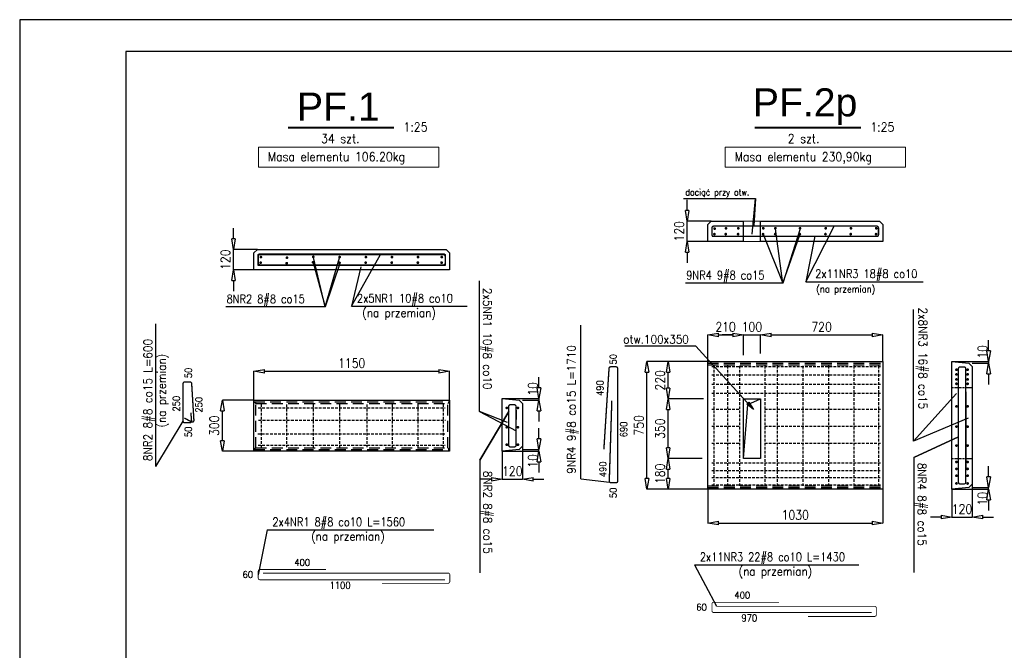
# Model space of a CAD drawing. Header units: centimetres. Extents: x -11084 to 13044, y 2736 to 15778.
# Tile 18 of 23: x 10713 to 11293, y 11526 to 11897. Entities that reach past the tile are written whole.
import ezdxf

# ---------------------------------------------------------------- set-up
doc = ezdxf.new("R2010")
doc.units = ezdxf.units.CM
doc.linetypes.add('HIDDEN', pattern=[9.525, 6.35, -3.175])
doc.linetypes.add('HIDDEN2', pattern=[4.7625, 3.175, -1.5875])
for name, color, linetype, lineweight in [('---Stal+opis', 3, 'Continuous', 18), ('---Stal+widok', 2, 'Continuous', 25), ('---Stal+wym', 9, 'Continuous', 15), ('---Widok', 7, 'Continuous', 25), ('_cienkie', 9, 'Continuous', 9), ('K---wymiar', 13, 'Continuous', 13), ('K_opis-25', 2, 'Continuous', 13)]:
    doc.layers.add(name, color=color, linetype=linetype, lineweight=lineweight)
for name, color, linetype in [('3', 3, 'Continuous'), ('5', 3, 'Continuous'), ('7', 5, 'Continuous'), ('K-3', 3, 'Continuous')]:
    doc.layers.add(name, color=color, linetype=linetype)
doc.styles.add('Arial CE', font='arial.ttf')
doc.styles.add('ROMAND', font='romand.shx', dxfattribs={"width": 0.9})
doc.styles.add('ROMANS', font='romans.shx', dxfattribs={"width": 0.85})
doc.styles.add('WYMIARY', font='ROMANS.shx', dxfattribs={"width": 0.7})
doc.dimstyles.new('1do10-cm-mm', dxfattribs={"dimscale": 0.25, "dimtxt": 19, "dimasz": 0.75, "dimexe": 0, "dimexo": 10, "dimgap": 5, "dimtad": 1, "dimlfac": 10, "dimrnd": 0.5, "dimzin": 9, "dimdsep": 46, "dimtxsty": 'ROMAND', "dimblk": 'UKS', "dimcen": 15, "dimdle": 10, "dimclrd": 256, "dimclre": 256, "dimclrt": 3, "dimadec": 1, "dimazin": 0, "dimtfac": 8e-05, "dimtix": 1, "dimtmove": 2, "dimatfit": 3, "dimldrblk": 'DOTSMALL', "dimfxl": 1, "dimtolj": 1, "dimtzin": 9, "dimarcsym": 0})
doc.dimstyles.new('SK25', dxfattribs={"dimscale": 0.25, "dimtxt": 22, "dimasz": 25, "dimexe": 0, "dimexo": 0, "dimgap": 8, "dimtad": 1, "dimlfac": 10, "dimrnd": 0.5, "dimzin": 9, "dimdsep": 46, "dimtxsty": 'ROMANS', "dimblk": 'CLOSEDBLANK', "dimcen": 0, "dimdle": 10, "dimclrd": 256, "dimclre": 256, "dimclrt": 7, "dimadec": 1, "dimazin": 0, "dimtfac": 8e-05, "dimtix": 1, "dimtmove": 2, "dimatfit": 3, "dimldrblk": 'W', "dimfxl": 1, "dimtolj": 1, "dimtzin": 9, "dimarcsym": 0})

# ---------------------------------------------------------------- blocks, each defined once
blk = doc.blocks.new('_ClosedBlank')
at = {"color": 0, "linetype": 'ByBlock', "lineweight": -2}
for p, q in [((-1, 0.167), (0, 0)), ((-1, 0.167), (-1, -0.167)), ((0, 0), (-1, -0.167))]:
    blk.add_line(p, q, dxfattribs=at)
blk = doc.blocks.new('*D300')
at = {"layer": '---Stal+wym', "lineweight": -2, "transparency": 16777216}
for p, q in [((10851.32, 11672.97), (10832.71, 11672.97)), ((10832.71, 11649.22), (10832.71, 11666.72)), ((10851.32, 11642.97), (10832.71, 11642.97))]:
    blk.add_line(p, q, dxfattribs=at)
at = {"layer": 'Defpoints', "color": 0, "transparency": 16777216}
for p in [(10832.71, 11672.97), (10851.32, 11672.97), (10851.32, 11642.97)]:
    blk.add_point(p, dxfattribs=at)
at = {"layer": '---Stal+wym', "lineweight": -2, "transparency": 16777216, "xscale": 6.25, "yscale": 6.25, "zscale": 6.25}
for p, rotation in [((10832.71, 11672.97), 90), ((10832.71, 11642.97), 270)]:
    blk.add_blockref('_ClosedBlank', p, dxfattribs=dict(at, rotation=rotation))
at = {"layer": '---Stal+wym', "color": 7, "transparency": 16777216, "insert": (10827.96, 11657.97), "char_height": 5.5, "attachment_point": 5, "rotation": 90, "style": 'ROMANS'}
blk.add_mtext('\\A1;300', dxfattribs=at)
blk = doc.blocks.new('W')
for p, q in [((0, -10), (0, 10)), ((10, 0), (-10, 0))]:
    blk.add_line(p, q)
at = {"color": 2}
blk.add_line((-5.477, -5.477), (5.477, 5.477), dxfattribs=at)
blk = doc.blocks.new('*D301')
at = {"layer": '---Stal+wym', "lineweight": -2, "transparency": 16777216}
for p, q in [((10851.32, 11672.97), (10851.32, 11690.03)), ((10857.57, 11690.03), (10960.07, 11690.03)), ((10966.32, 11672.97), (10966.32, 11690.03))]:
    blk.add_line(p, q, dxfattribs=at)
at = {"layer": 'Defpoints', "color": 0, "transparency": 16777216}
for p in [(10966.32, 11690.03), (10851.32, 11672.97), (10966.32, 11672.97)]:
    blk.add_point(p, dxfattribs=at)
at = {"layer": '---Stal+wym', "lineweight": -2, "transparency": 16777216, "xscale": 6.25, "yscale": 6.25, "zscale": 6.25, "rotation": 180}
blk.add_blockref('_ClosedBlank', (10851.32, 11690.03), dxfattribs=at)
at = {"layer": '---Stal+wym', "lineweight": -2, "transparency": 16777216, "xscale": 6.25, "yscale": 6.25, "zscale": 6.25}
blk.add_blockref('_ClosedBlank', (10966.32, 11690.03), dxfattribs=at)
at = {"layer": '---Stal+wym', "color": 7, "transparency": 16777216, "insert": (10908.82, 11694.78), "char_height": 5.5, "attachment_point": 5, "style": 'ROMANS'}
blk.add_mtext('\\A1;1150', dxfattribs=at)
blk = doc.blocks.new('*D280')
at = {"layer": '---Stal+wym', "lineweight": -2, "transparency": 16777216}
for p, q in [((11114.95, 11638.74), (11095, 11638.74)), ((11095, 11626.99), (11095, 11632.49)), ((11118.29, 11620.74), (11095, 11620.74))]:
    blk.add_line(p, q, dxfattribs=at)
at = {"layer": 'Defpoints', "color": 0, "transparency": 16777216}
for p in [(11095, 11638.74), (11114.95, 11638.74), (11118.29, 11620.74)]:
    blk.add_point(p, dxfattribs=at)
at = {"layer": '---Stal+wym', "lineweight": -2, "transparency": 16777216, "xscale": 6.25, "yscale": 6.25, "zscale": 6.25}
for p, rotation in [((11095, 11638.74), 90), ((11095, 11620.74), 270)]:
    blk.add_blockref('_ClosedBlank', p, dxfattribs=dict(at, rotation=rotation))
at = {"layer": '---Stal+wym', "color": 7, "transparency": 16777216, "insert": (11090.25, 11629.74), "char_height": 5.5, "attachment_point": 5, "rotation": 90, "style": 'ROMANS'}
blk.add_mtext('\\A1;180', dxfattribs=at)
blk = doc.blocks.new('*D281')
at = {"layer": '---Stal+wym', "lineweight": -2, "transparency": 16777216}
for p, q in [((11115.73, 11673.74), (11095, 11673.74)), ((11095, 11644.99), (11095, 11667.49)), ((11114.95, 11638.74), (11095, 11638.74))]:
    blk.add_line(p, q, dxfattribs=at)
at = {"layer": 'Defpoints', "color": 0, "transparency": 16777216}
for p in [(11095, 11673.74), (11115.73, 11673.74), (11114.95, 11638.74)]:
    blk.add_point(p, dxfattribs=at)
at = {"layer": '---Stal+wym', "lineweight": -2, "transparency": 16777216, "xscale": 6.25, "yscale": 6.25, "zscale": 6.25}
for p, rotation in [((11095, 11673.74), 90), ((11095, 11638.74), 270)]:
    blk.add_blockref('_ClosedBlank', p, dxfattribs=dict(at, rotation=rotation))
at = {"layer": '---Stal+wym', "color": 7, "transparency": 16777216, "insert": (11090.25, 11656.24), "char_height": 5.5, "attachment_point": 5, "rotation": 90, "style": 'ROMANS'}
blk.add_mtext('\\A1;350', dxfattribs=at)
blk = doc.blocks.new('*D282')
at = {"layer": '---Stal+wym', "lineweight": -2, "transparency": 16777216}
for p, q in [((11118.29, 11695.74), (11095, 11695.74)), ((11095, 11679.99), (11095, 11689.49)), ((11115.73, 11673.74), (11095, 11673.74))]:
    blk.add_line(p, q, dxfattribs=at)
at = {"layer": 'Defpoints', "color": 0, "transparency": 16777216}
for p in [(11095, 11695.74), (11118.29, 11695.74), (11115.73, 11673.74)]:
    blk.add_point(p, dxfattribs=at)
at = {"layer": '---Stal+wym', "lineweight": -2, "transparency": 16777216, "xscale": 6.25, "yscale": 6.25, "zscale": 6.25}
for p, rotation in [((11095, 11695.74), 90), ((11095, 11673.74), 270)]:
    blk.add_blockref('_ClosedBlank', p, dxfattribs=dict(at, rotation=rotation))
at = {"layer": '---Stal+wym', "color": 7, "transparency": 16777216, "insert": (11090.25, 11684.74), "char_height": 5.5, "attachment_point": 5, "rotation": 90, "style": 'ROMANS'}
blk.add_mtext('\\A1;220', dxfattribs=at)
blk = doc.blocks.new('*D283')
at = {"layer": '---Stal+wym', "lineweight": -2, "transparency": 16777216}
for p, q in [((11118.29, 11695.74), (11082.53, 11695.74)), ((11082.53, 11626.99), (11082.53, 11689.49)), ((11118.29, 11620.74), (11082.53, 11620.74))]:
    blk.add_line(p, q, dxfattribs=at)
at = {"layer": 'Defpoints', "color": 0, "transparency": 16777216}
for p in [(11082.53, 11695.74), (11118.29, 11695.74), (11118.29, 11620.74)]:
    blk.add_point(p, dxfattribs=at)
at = {"layer": '---Stal+wym', "lineweight": -2, "transparency": 16777216, "xscale": 6.25, "yscale": 6.25, "zscale": 6.25}
for p, rotation in [((11082.53, 11695.74), 90), ((11082.53, 11620.74), 270)]:
    blk.add_blockref('_ClosedBlank', p, dxfattribs=dict(at, rotation=rotation))
at = {"layer": '---Stal+wym', "color": 7, "transparency": 16777216, "insert": (11077.78, 11658.24), "char_height": 5.5, "attachment_point": 5, "rotation": 90, "style": 'ROMANS'}
blk.add_mtext('\\A1;750', dxfattribs=at)
blk = doc.blocks.new('*D284')
at = {"layer": '---Stal+wym', "lineweight": -2, "transparency": 16777216}
for p, q in [((11009.3, 11645.97), (11009.3, 11626.52)), ((10997.3, 11642.97), (10997.3, 11626.52)), ((10991.05, 11626.52), (10984.8, 11626.52)), ((10997.3, 11626.52), (11009.3, 11626.52)), ((11015.55, 11626.52), (11021.8, 11626.52))]:
    blk.add_line(p, q, dxfattribs=at)
at = {"layer": 'Defpoints', "color": 0, "transparency": 16777216}
for p in [(11009.3, 11645.97), (10997.3, 11642.97), (11009.3, 11626.52)]:
    blk.add_point(p, dxfattribs=at)
at = {"layer": '---Stal+wym', "lineweight": -2, "transparency": 16777216, "xscale": 6.25, "yscale": 6.25, "zscale": 6.25}
blk.add_blockref('_ClosedBlank', (10997.3, 11626.52), dxfattribs=at)
at = {"layer": '---Stal+wym', "lineweight": -2, "transparency": 16777216, "xscale": 6.25, "yscale": 6.25, "zscale": 6.25, "rotation": 180}
blk.add_blockref('_ClosedBlank', (11009.3, 11626.52), dxfattribs=at)
at = {"layer": '---Stal+wym', "color": 7, "transparency": 16777216, "insert": (11003.3, 11631.27), "char_height": 5.5, "attachment_point": 5, "style": 'ROMANS'}
blk.add_mtext('\\A1;120', dxfattribs=at)
blk = doc.blocks.new('*D285')
at = {"layer": '---Stal+wym', "lineweight": -2, "transparency": 16777216}
for p, q in [((10839.24, 11767.85), (10839.24, 11774.1)), ((10853.32, 11761.6), (10839.24, 11761.6)), ((10839.24, 11749.6), (10839.24, 11761.6)), ((10851.32, 11749.6), (10839.24, 11749.6)), ((10839.24, 11743.35), (10839.24, 11737.1))]:
    blk.add_line(p, q, dxfattribs=at)
at = {"layer": 'Defpoints', "color": 0, "transparency": 16777216}
for p in [(10839.24, 11761.6), (10853.32, 11761.6), (10851.32, 11749.6)]:
    blk.add_point(p, dxfattribs=at)
at = {"layer": '---Stal+wym', "lineweight": -2, "transparency": 16777216, "xscale": 6.25, "yscale": 6.25, "zscale": 6.25}
for p, rotation in [((10839.24, 11761.6), 270), ((10839.24, 11749.6), 90)]:
    blk.add_blockref('_ClosedBlank', p, dxfattribs=dict(at, rotation=rotation))
at = {"layer": '---Stal+wym', "color": 7, "transparency": 16777216, "insert": (10834.49, 11755.6), "char_height": 5.5, "attachment_point": 5, "rotation": 90, "style": 'ROMANS'}
blk.add_mtext('\\A1;120', dxfattribs=at)
blk = doc.blocks.new('*D286')
at = {"layer": '---Stal+wym', "lineweight": -2, "transparency": 16777216}
for p, q in [((11118.29, 11695.74), (11118.29, 11711.37)), ((11124.54, 11711.37), (11133.04, 11711.37)), ((11139.29, 11699.51), (11139.29, 11711.37))]:
    blk.add_line(p, q, dxfattribs=at)
at = {"layer": 'Defpoints', "color": 0, "transparency": 16777216}
for p in [(11139.29, 11711.37), (11139.29, 11699.51), (11118.29, 11695.74)]:
    blk.add_point(p, dxfattribs=at)
at = {"layer": '---Stal+wym', "lineweight": -2, "transparency": 16777216, "xscale": 6.25, "yscale": 6.25, "zscale": 6.25, "rotation": 180}
blk.add_blockref('_ClosedBlank', (11118.29, 11711.37), dxfattribs=at)
at = {"layer": '---Stal+wym', "lineweight": -2, "transparency": 16777216, "xscale": 6.25, "yscale": 6.25, "zscale": 6.25}
blk.add_blockref('_ClosedBlank', (11139.29, 11711.37), dxfattribs=at)
at = {"layer": '---Stal+wym', "color": 7, "transparency": 16777216, "insert": (11128.79, 11716.12), "char_height": 5.5, "attachment_point": 5, "style": 'ROMANS'}
blk.add_mtext('\\A1;210', dxfattribs=at)
blk = doc.blocks.new('*D287')
at = {"layer": '---Stal+wym', "lineweight": -2, "transparency": 16777216}
for p, q in [((11133.04, 11711.37), (11126.79, 11711.37)), ((11139.29, 11699.51), (11139.29, 11711.37)), ((11139.29, 11711.37), (11149.29, 11711.37)), ((11149.29, 11700.41), (11149.29, 11711.37)), ((11155.54, 11711.37), (11161.79, 11711.37))]:
    blk.add_line(p, q, dxfattribs=at)
at = {"layer": 'Defpoints', "color": 0, "transparency": 16777216}
for p in [(11149.29, 11711.37), (11139.29, 11699.51), (11149.29, 11700.41)]:
    blk.add_point(p, dxfattribs=at)
at = {"layer": '---Stal+wym', "lineweight": -2, "transparency": 16777216, "xscale": 6.25, "yscale": 6.25, "zscale": 6.25}
blk.add_blockref('_ClosedBlank', (11139.29, 11711.37), dxfattribs=at)
at = {"layer": '---Stal+wym', "lineweight": -2, "transparency": 16777216, "xscale": 6.25, "yscale": 6.25, "zscale": 6.25, "rotation": 180}
blk.add_blockref('_ClosedBlank', (11149.29, 11711.37), dxfattribs=at)
at = {"layer": '---Stal+wym', "color": 7, "transparency": 16777216, "insert": (11144.29, 11716.12), "char_height": 5.5, "attachment_point": 5, "style": 'ROMANS'}
blk.add_mtext('\\A1;100', dxfattribs=at)
blk = doc.blocks.new('*D288')
at = {"layer": '---Stal+wym', "lineweight": -2, "transparency": 16777216}
for p, q in [((11149.29, 11700.41), (11149.29, 11711.37)), ((11155.54, 11711.37), (11215.04, 11711.37)), ((11221.29, 11695.74), (11221.29, 11711.37))]:
    blk.add_line(p, q, dxfattribs=at)
at = {"layer": 'Defpoints', "color": 0, "transparency": 16777216}
for p in [(11221.29, 11711.37), (11149.29, 11700.41), (11221.29, 11695.74)]:
    blk.add_point(p, dxfattribs=at)
at = {"layer": '---Stal+wym', "lineweight": -2, "transparency": 16777216, "xscale": 6.25, "yscale": 6.25, "zscale": 6.25, "rotation": 180}
blk.add_blockref('_ClosedBlank', (11149.29, 11711.37), dxfattribs=at)
at = {"layer": '---Stal+wym', "lineweight": -2, "transparency": 16777216, "xscale": 6.25, "yscale": 6.25, "zscale": 6.25}
blk.add_blockref('_ClosedBlank', (11221.29, 11711.37), dxfattribs=at)
at = {"layer": '---Stal+wym', "color": 7, "transparency": 16777216, "insert": (11185.29, 11716.12), "char_height": 5.5, "attachment_point": 5, "style": 'ROMANS'}
blk.add_mtext('\\A1;720', dxfattribs=at)
blk = doc.blocks.new('*D289')
at = {"layer": '---Stal+wym', "lineweight": -2, "transparency": 16777216}
for p, q in [((11106.21, 11784.6), (11106.21, 11790.85)), ((11120.29, 11778.35), (11106.21, 11778.35)), ((11106.21, 11766.35), (11106.21, 11778.35)), ((11118.29, 11766.35), (11106.21, 11766.35)), ((11106.21, 11760.1), (11106.21, 11753.85))]:
    blk.add_line(p, q, dxfattribs=at)
at = {"layer": 'Defpoints', "color": 0, "transparency": 16777216}
for p in [(11106.21, 11778.35), (11120.29, 11778.35), (11118.29, 11766.35)]:
    blk.add_point(p, dxfattribs=at)
at = {"layer": '---Stal+wym', "lineweight": -2, "transparency": 16777216, "xscale": 6.25, "yscale": 6.25, "zscale": 6.25}
for p, rotation in [((11106.21, 11778.35), 270), ((11106.21, 11766.35), 90)]:
    blk.add_blockref('_ClosedBlank', p, dxfattribs=dict(at, rotation=rotation))
at = {"layer": '---Stal+wym', "color": 7, "transparency": 16777216, "insert": (11101.46, 11772.35), "char_height": 5.5, "attachment_point": 5, "rotation": 90, "style": 'ROMANS'}
blk.add_mtext('\\A1;120', dxfattribs=at)
blk = doc.blocks.new('*D290')
at = {"layer": '5', "lineweight": -2, "transparency": 16777216}
for p, q in [((11118.29, 11620.74), (11118.29, 11600.78)), ((11221.29, 11620.74), (11221.29, 11600.78)), ((11124.54, 11600.78), (11215.04, 11600.78))]:
    blk.add_line(p, q, dxfattribs=at)
at = {"layer": 'Defpoints', "color": 0, "transparency": 16777216}
for p in [(11118.29, 11620.74), (11221.29, 11620.74), (11221.29, 11600.78)]:
    blk.add_point(p, dxfattribs=at)
at = {"layer": '5', "lineweight": -2, "transparency": 16777216, "xscale": 6.25, "yscale": 6.25, "zscale": 6.25, "rotation": 180}
blk.add_blockref('_ClosedBlank', (11118.29, 11600.78), dxfattribs=at)
at = {"layer": '5', "lineweight": -2, "transparency": 16777216, "xscale": 6.25, "yscale": 6.25, "zscale": 6.25}
blk.add_blockref('_ClosedBlank', (11221.29, 11600.78), dxfattribs=at)
at = {"layer": '5', "color": 7, "transparency": 16777216, "insert": (11169.79, 11605.53), "char_height": 5.5, "attachment_point": 5, "style": 'ROMANS'}
blk.add_mtext('\\A1;1030', dxfattribs=at)
blk = doc.blocks.new('*D291')
at = {"layer": '---Stal+wym', "lineweight": -2, "transparency": 16777216}
for p, q in [((11273.91, 11623.74), (11273.91, 11604.29)), ((11261.91, 11620.74), (11261.91, 11604.29)), ((11255.66, 11604.29), (11249.41, 11604.29)), ((11261.91, 11604.29), (11273.91, 11604.29)), ((11280.16, 11604.29), (11286.41, 11604.29))]:
    blk.add_line(p, q, dxfattribs=at)
at = {"layer": 'Defpoints', "color": 0, "transparency": 16777216}
for p in [(11273.91, 11623.74), (11261.91, 11620.74), (11273.91, 11604.29)]:
    blk.add_point(p, dxfattribs=at)
at = {"layer": '---Stal+wym', "lineweight": -2, "transparency": 16777216, "xscale": 6.25, "yscale": 6.25, "zscale": 6.25}
blk.add_blockref('_ClosedBlank', (11261.91, 11604.29), dxfattribs=at)
at = {"layer": '---Stal+wym', "lineweight": -2, "transparency": 16777216, "xscale": 6.25, "yscale": 6.25, "zscale": 6.25, "rotation": 180}
blk.add_blockref('_ClosedBlank', (11273.91, 11604.29), dxfattribs=at)
at = {"layer": '---Stal+wym', "color": 7, "transparency": 16777216, "insert": (11267.91, 11609.04), "char_height": 5.5, "attachment_point": 5, "style": 'ROMANS'}
blk.add_mtext('\\A1;120', dxfattribs=at)
blk = doc.blocks.new('*D333')
at = {"layer": '---Stal+wym', "lineweight": -2, "transparency": 16777216}
for p, q in [((11018.99, 11650.23), (11018.99, 11656.48)), ((10997.3, 11642.97), (11018.99, 11642.97)), ((11009.3, 11643.98), (11018.99, 11643.98)), ((11018.99, 11642.97), (11018.99, 11643.98)), ((11018.99, 11636.72), (11018.99, 11630.47))]:
    blk.add_line(p, q, dxfattribs=at)
at = {"layer": 'Defpoints', "color": 0, "transparency": 16777216}
for p in [(10997.3, 11642.97), (11009.3, 11643.98), (11018.99, 11643.98)]:
    blk.add_point(p, dxfattribs=at)
at = {"layer": '---Stal+wym', "lineweight": -2, "transparency": 16777216, "xscale": 6.25, "yscale": 6.25, "zscale": 6.25}
for p, rotation in [((11018.99, 11643.98), 270), ((11018.99, 11642.97), 90)]:
    blk.add_blockref('_ClosedBlank', p, dxfattribs=dict(at, rotation=rotation))
at = {"layer": '---Stal+wym', "color": 7, "transparency": 16777216, "insert": (11015.36, 11637.3), "char_height": 5.5, "attachment_point": 5, "rotation": 90, "style": 'ROMANS'}
blk.add_mtext('\\A1;10', dxfattribs=at)
blk = doc.blocks.new('*D336')
at = {"layer": '---Stal+wym', "lineweight": -2, "transparency": 16777216}
for p, q in [((11018.99, 11680.22), (11018.99, 11686.47)), ((10997.3, 11673.97), (11018.99, 11673.97)), ((11018.99, 11673.97), (11018.99, 11672.96)), ((11009.3, 11672.96), (11018.99, 11672.96)), ((11018.99, 11666.71), (11018.99, 11660.46))]:
    blk.add_line(p, q, dxfattribs=at)
at = {"layer": 'Defpoints', "color": 0, "transparency": 16777216}
for p in [(10997.3, 11673.97), (11009.3, 11672.96), (11018.99, 11672.96)]:
    blk.add_point(p, dxfattribs=at)
at = {"layer": '---Stal+wym', "lineweight": -2, "transparency": 16777216, "xscale": 6.25, "yscale": 6.25, "zscale": 6.25}
for p, rotation in [((11018.99, 11673.97), 270), ((11018.99, 11672.96), 90)]:
    blk.add_blockref('_ClosedBlank', p, dxfattribs=dict(at, rotation=rotation))
at = {"layer": '---Stal+wym', "color": 7, "transparency": 16777216, "insert": (11015.36, 11679.64), "char_height": 5.5, "attachment_point": 5, "rotation": 90, "style": 'ROMANS'}
blk.add_mtext('\\A1;10', dxfattribs=at)
blk = doc.blocks.new('*D337')
at = {"layer": '---Stal+wym', "lineweight": -2, "transparency": 16777216}
for p, q in [((11283.6, 11701.99), (11283.6, 11708.24)), ((11261.91, 11695.74), (11283.6, 11695.74)), ((11273.91, 11694.73), (11283.6, 11694.73)), ((11283.6, 11695.74), (11283.6, 11694.73)), ((11283.6, 11688.48), (11283.6, 11682.23))]:
    blk.add_line(p, q, dxfattribs=at)
at = {"layer": 'Defpoints', "color": 0, "transparency": 16777216}
for p in [(11261.91, 11695.74), (11273.91, 11694.73), (11283.6, 11694.73)]:
    blk.add_point(p, dxfattribs=at)
at = {"layer": '---Stal+wym', "lineweight": -2, "transparency": 16777216, "xscale": 6.25, "yscale": 6.25, "zscale": 6.25}
for p, rotation in [((11283.6, 11695.74), 270), ((11283.6, 11694.73), 90)]:
    blk.add_blockref('_ClosedBlank', p, dxfattribs=dict(at, rotation=rotation))
at = {"layer": '---Stal+wym', "color": 7, "transparency": 16777216, "insert": (11279.97, 11701.41), "char_height": 5.5, "attachment_point": 5, "rotation": 90, "style": 'ROMANS'}
blk.add_mtext('\\A1;10', dxfattribs=at)
blk = doc.blocks.new('*D338')
at = {"layer": '---Stal+wym', "lineweight": -2, "transparency": 16777216}
for p, q in [((11283.6, 11628), (11283.6, 11634.25)), ((11261.91, 11620.74), (11283.6, 11620.74)), ((11273.91, 11621.75), (11283.6, 11621.75)), ((11283.6, 11620.74), (11283.6, 11621.75)), ((11283.6, 11614.49), (11283.6, 11608.24))]:
    blk.add_line(p, q, dxfattribs=at)
at = {"layer": 'Defpoints', "color": 0, "transparency": 16777216}
for p in [(11261.91, 11620.74), (11273.91, 11621.75), (11283.6, 11621.75)]:
    blk.add_point(p, dxfattribs=at)
at = {"layer": '---Stal+wym', "lineweight": -2, "transparency": 16777216, "xscale": 6.25, "yscale": 6.25, "zscale": 6.25}
for p, rotation in [((11283.6, 11621.75), 270), ((11283.6, 11620.74), 90)]:
    blk.add_blockref('_ClosedBlank', p, dxfattribs=dict(at, rotation=rotation))
at = {"layer": '---Stal+wym', "color": 7, "transparency": 16777216, "insert": (11279.97, 11615.07), "char_height": 5.5, "attachment_point": 5, "rotation": 90, "style": 'ROMANS'}
blk.add_mtext('\\A1;10', dxfattribs=at)
blk = doc.blocks.new('UKS')
at = {"color": 0}
for p, q in [((0, -10), (0, 10)), ((10, 0), (-10, 0))]:
    blk.add_line(p, q, dxfattribs=at)
at = {"color": 2}
blk.add_line((-5.48, -5.48), (5.48, 5.48), dxfattribs=at)

msp = doc.modelspace()

# ---------------------------------------------------------------- linework, layer by layer
at = {"layer": '---Stal+widok'}
for points in [[(11139.289185, 11766.35158), (11118.289185, 11766.35158), (11118.289185, 11776.35158), (11120.289185, 11778.35158), (11139.289185, 11778.35158)], [(11139.289185, 11766.35158), (11139.289185, 11778.35158)], [(11149.289185, 11778.35158), (11219.289185, 11778.35158), (11221.289185, 11776.35158), (11221.289185, 11766.35158), (11149.289185, 11766.35158)], [(11149.289185, 11766.35158), (11149.289185, 11778.35158)]]:
    msp.add_lwpolyline(points, dxfattribs=at)
for points in [[(10966.317995, 11749.600392), (10851.317995, 11749.600392), (10851.317995, 11759.600392), (10853.317995, 11761.600392), (10964.317995, 11761.600392), (10966.317995, 11759.600392)], [(10963.817995, 11752.100392), (10853.817995, 11752.100392), (10853.817995, 11758.564858), (10854.353529, 11759.100392), (10963.282461, 11759.100392), (10963.817995, 11758.564858)], [(11261.912298, 11620.741459), (11261.912298, 11695.741459), (11271.912298, 11694.741459), (11273.912298, 11692.741459), (11273.912298, 11623.741459), (11271.912298, 11621.741459)], [(10997.304027, 11642.972071), (10997.304027, 11673.972071), (11007.304027, 11672.972071), (11009.304027, 11670.972071), (11009.304027, 11645.972071), (11007.304027, 11643.972071)]]:
    msp.add_lwpolyline(points, close=True, dxfattribs=at)
at = {"layer": '---Widok', "color": 2}
for points in [[(11118.289185, 11620.741459), (11118.289185, 11695.741459), (11221.289185, 11695.741459), (11221.289185, 11620.741459)], [(10966.317995, 11672.972071), (10966.317995, 11642.972071), (10851.317995, 11642.972071), (10851.317995, 11672.972071)], [(11149.289185, 11673.741459), (11149.289185, 11638.741459), (11139.289185, 11638.741459), (11139.289185, 11673.741459)]]:
    msp.add_lwpolyline(points, close=True, dxfattribs=at)
at = {"layer": '---Widok', "color": 3, "linetype": 'HIDDEN'}
for points in [[(11118.289185, 11694.741459), (11221.289185, 11694.741459)], [(11118.289185, 11693.741459), (11221.289185, 11693.741459)], [(10851.317995, 11671.972071), (10966.317995, 11671.972071)], [(10852.317995, 11670.972071), (10851.317995, 11671.972071)], [(10852.317995, 11670.972071), (10965.317995, 11670.972071)], [(10852.317995, 11644.972071), (10852.317995, 11670.972071)], [(10965.317995, 11670.972071), (10966.317995, 11671.972071)], [(10965.317995, 11644.972071), (10965.317995, 11670.972071)], [(10852.317995, 11644.972071), (10851.317995, 11643.972071)], [(10851.317995, 11643.972071), (10966.317995, 11643.972071)], [(10852.317995, 11644.972071), (10965.317995, 11644.972071)], [(10965.317995, 11644.972071), (10966.317995, 11643.972071)], [(11118.289185, 11622.741459), (11221.289185, 11622.741459)], [(11118.289185, 11621.741459), (11221.289185, 11621.741459)]]:
    msp.add_lwpolyline(points, dxfattribs=at)
at = {"layer": '---Widok', "linetype": 'HIDDEN2', "ltscale": 0.5}
for points in [[(11120.789185, 11692.741459), (11219.887176, 11692.741459)], [(11121.902466, 11693.187861), (11121.902466, 11622.603391)], [(11129.873961, 11693.187861), (11129.873961, 11622.603391)], [(11136.902466, 11693.187861), (11136.902466, 11622.603391)], [(11151.904352, 11693.187861), (11151.904352, 11622.603391)], [(11159.16097, 11693.187861), (11159.16097, 11622.603391)], [(11174.271276, 11693.187861), (11174.271276, 11622.603391)], [(11189.271276, 11693.187861), (11189.271276, 11622.603391)], [(11204.271276, 11693.187861), (11204.271276, 11622.603391)], [(11218.704743, 11693.187861), (11218.704743, 11622.603391)], [(11120.789185, 11687.867127), (11219.887176, 11687.867127)], [(11120.789185, 11682.361108), (11219.887176, 11682.361108)], [(11120.789185, 11677.241459), (11219.887176, 11677.241459)], [(10853.817995, 11668.572071), (10963.817995, 11668.572071)], [(10855.5404, 11670.418473), (10855.5404, 11645.368301)], [(10870.5404, 11670.418473), (10870.5404, 11645.368301)], [(10886.104265, 11670.418473), (10886.104265, 11645.368301)], [(10901.637956, 11670.418473), (10901.637956, 11645.368301)], [(10917.699681, 11670.418473), (10917.699681, 11645.368301)], [(10932.635562, 11670.418473), (10932.635562, 11645.368301)], [(10947.635562, 11670.418473), (10947.635562, 11645.368301)], [(10962.635562, 11670.418473), (10962.635562, 11645.368301)], [(11120.789185, 11667.759419), (11136.902466, 11667.759419)], [(11151.904352, 11667.759419), (11219.887176, 11667.759419)], [(10854.039809, 11661.361082), (10964.039809, 11661.361082)], [(11120.789185, 11657.759419), (11136.902466, 11657.759419)], [(11151.904352, 11657.759419), (11219.887176, 11657.759419)], [(10853.596181, 11653.317669), (10963.596181, 11653.317669)], [(10853.817995, 11646.630636), (10963.817995, 11646.630636)], [(11120.789185, 11647.759419), (11136.902466, 11647.759419)], [(11151.904352, 11647.759419), (11219.887176, 11647.759419)], [(11120.789185, 11636.261292), (11219.887176, 11636.261292)], [(11120.744167, 11631.705637), (11219.842158, 11631.705637)], [(11120.700837, 11627.477346), (11219.798828, 11627.477346)], [(11120.789185, 11623.207162), (11219.887176, 11623.207162)]]:
    msp.add_lwpolyline(points, dxfattribs=at)
msp.add_lwpolyline([(10713.455063, 11154.688434), (11763.455063, 11154.688434), (11763.455063, 11896.688434), (10713.455063, 11896.688434)], close=True)
at = {"layer": '5'}
for points in [[(11144.521164, 11770.539699), (11146.407161, 11791.583885), (11145.447109, 11775.449445)], [(11181.236476, 11769.399544), (11175.940022, 11742.656853), (11192.789185, 11775.329529)], [(10914.216254, 11751.341895), (10908.761393, 11728.214361), (10925.817995, 11758.578341)], [(11271.629713, 11662.498947), (11239.473337, 11649.020237), (11264.656817, 11676.948038)], [(11139.289185, 11638.741459), (11141.962087, 11670.518763), (11149.289185, 11673.741459)], [(11000.397396, 11659.910629), (10983.94851, 11666.312557), (11005.585356, 11655.067455)], [(11001.218915, 11666.34262), (10984.108852, 11637.815469), (11001.218915, 11666.34262)], [(10793.568855, 11634.116984), (10809.58352, 11660.734304)], [(11265.827186, 11651.39762), (11239.63368, 11639.367882), (11265.827186, 11651.39762)], [(11043.59604, 11626.690352), (11060.563714, 11624.872797)], [(10859.007345, 11596.75819), (10853.817995, 11570.435634)], [(11110.495094, 11576.199005), (11123.53737, 11551.872321)]]:
    msp.add_lwpolyline(points, dxfattribs=at)
at = {"layer": '5', "linetype": 'HIDDEN2', "ltscale": 0.2}
for points in [[(11261.912298, 11680.552147), (11273.912298, 11680.552147)], [(11261.912298, 11638.741459), (11273.912298, 11638.741459)]]:
    msp.add_lwpolyline(points, dxfattribs=at)
at = {"layer": '7', "color": 6}
msp.add_lwpolyline([(10775.955063, 11173.438434), (11744.705063, 11173.438434), (11744.705063, 11877.938434), (10775.955063, 11877.938434)], close=True, dxfattribs=at)
at = {"layer": '_cienkie'}
for points in [[(11149.289185, 11778.35158), (11139.289185, 11778.35158)], [(11149.289185, 11766.35158), (11139.289185, 11766.35158)]]:
    msp.add_lwpolyline(points, dxfattribs=at)
at = {"layer": 'K---wymiar'}
for points in [[(10853.883668, 11821.747664), (10960.051387, 11821.747664), (10960.051387, 11809.994182), (10853.883668, 11809.994182)], [(11128.557159, 11821.747664), (11234.724879, 11821.747664), (11234.724879, 11809.994182), (11128.557159, 11809.994182)]]:
    msp.add_lwpolyline(points, close=True, dxfattribs=at)
at = {"layer": 'K-3'}
for p, q in [((11104.040022, 11791.583885), (11146.407161, 11791.583885)), ((10983.94851, 11666.312557), (10983.94851, 11743.196162)), ((11162.542181, 11741.817597), (11105.313597, 11741.817597)), ((11175.940022, 11742.656853), (11245.106227, 11742.656853)), ((10893.159934, 11727.836538), (10834.828503, 11727.836538)), ((10908.761393, 11728.214361), (10976.815538, 11728.214361)), ((11239.473337, 11649.020237), (11239.473337, 11726.271172)), ((10793.568855, 11634.116984), (10793.568855, 11717.906548)), ((11043.59604, 11626.690352), (11043.59604, 11717.198999)), ((11239.63368, 11639.367882), (11239.63368, 11571.699404)), ((10984.108852, 11637.815469), (10984.108852, 11571.611297)), ((10859.007345, 11596.75819), (10957.103093, 11596.75819)), ((11110.495094, 11576.199005), (11207.256215, 11576.199005))]:
    msp.add_line(p, q, dxfattribs=at)
at = {"layer": 'K-3', "const_width": 0.8}
for points in [[(11122.349409, 11773.465351, 1), (11122.349409, 11774.290351, 1)], [(11129.049343, 11773.670153, 1), (11129.049343, 11774.495153, 1)], [(11136.302263, 11773.670153, 1), (11136.302263, 11774.495153, 1)], [(11150.998571, 11773.670153, 1), (11150.998571, 11774.495153, 1)], [(11158.121367, 11773.670153, 1), (11158.121367, 11774.495153, 1)], [(11172.600804, 11773.670153, 1), (11172.600804, 11774.495153, 1)], [(11187.715768, 11773.670153, 1), (11187.715768, 11774.495153, 1)], [(11202.587458, 11773.670153, 1), (11202.587458, 11774.495153, 1)], [(11217.489322, 11773.670153, 1), (11217.489322, 11774.495153, 1)], [(11122.219286, 11770.212576, 1), (11122.219286, 11771.037576, 1)], [(11128.919221, 11770.212576, 1), (11128.919221, 11771.037576, 1)], [(11136.17214, 11770.212576, 1), (11136.17214, 11771.037576, 1)], [(11150.868448, 11770.212576, 1), (11150.868448, 11771.037576, 1)], [(11157.991245, 11770.212576, 1), (11157.991245, 11771.037576, 1)], [(11172.470682, 11770.212576, 1), (11172.470682, 11771.037576, 1)], [(11187.585645, 11770.212576, 1), (11187.585645, 11771.037576, 1)], [(11202.457336, 11770.212576, 1), (11202.457336, 11771.037576, 1)], [(11217.3592, 11770.212576, 1), (11217.3592, 11771.037576, 1)], [(10855.378218, 11756.714163, 1), (10855.378218, 11757.539163, 1)], [(10870.704395, 11756.381531, 1), (10870.704395, 11757.206531, 1)], [(10886.196525, 11756.880478, 1), (10886.196525, 11757.705478, 1)], [(10901.690541, 11756.714163, 1), (10901.690541, 11757.539163, 1)], [(10917.182671, 11756.714163, 1), (10917.182671, 11757.539163, 1)], [(10932.508848, 11756.714163, 1), (10932.508848, 11757.539163, 1)], [(10947.835025, 11756.714163, 1), (10947.835025, 11757.539163, 1)], [(10961.827916, 11756.714163, 1), (10961.827916, 11757.539163, 1)], [(10855.248096, 11753.461387, 1), (10855.248096, 11754.286387, 1)], [(10870.574272, 11753.128756, 1), (10870.574272, 11753.953756, 1)], [(10886.066403, 11753.627703, 1), (10886.066403, 11754.452703, 1)], [(10901.560419, 11753.461387, 1), (10901.560419, 11754.286387, 1)], [(10917.052549, 11753.461387, 1), (10917.052549, 11754.286387, 1)], [(10932.378725, 11753.461387, 1), (10932.378725, 11754.286387, 1)], [(10947.704902, 11753.461387, 1), (10947.704902, 11754.286387, 1)], [(10961.697794, 11753.461387, 1), (10961.697794, 11754.286387, 1)], [(11264.656817, 11690.508842, 1), (11264.656817, 11691.333842, 1)], [(11271.223293, 11690.508842, 1), (11271.223293, 11691.333842, 1)], [(11264.656817, 11687.755167, 1), (11264.656817, 11688.580167, 1)], [(11264.656817, 11684.798914, 1), (11264.656817, 11685.623914, 1)], [(11271.223293, 11687.755167, 1), (11271.223293, 11688.580167, 1)], [(11271.223293, 11684.798914, 1), (11271.223293, 11685.623914, 1)], [(11264.656817, 11682.225881, 1), (11264.656817, 11683.050881, 1)], [(11271.223293, 11682.225881, 1), (11271.223293, 11683.050881, 1)], [(11000.048546, 11668.068795, 1), (11000.048546, 11668.893795, 1)], [(11006.615022, 11668.068795, 1), (11006.615022, 11668.893795, 1)], [(11264.656817, 11668.952717, 1), (11264.656817, 11669.777717, 1)], [(11271.223293, 11668.952717, 1), (11271.223293, 11669.777717, 1)], [(11000.048546, 11656.702071, 1), (11000.048546, 11657.527071, 1)], [(11006.615022, 11656.702071, 1), (11006.615022, 11657.527071, 1)], [(11264.656817, 11657.094949, 1), (11264.656817, 11657.919949, 1)], [(11271.223293, 11657.094949, 1), (11271.223293, 11657.919949, 1)], [(11000.048546, 11646.45004, 1), (11000.048546, 11647.27504, 1)], [(11006.615022, 11646.45004, 1), (11006.615022, 11647.27504, 1)], [(11264.656817, 11645.935284, 1), (11264.656817, 11646.760284, 1)], [(11271.223293, 11645.935284, 1), (11271.223293, 11646.760284, 1)], [(11264.656817, 11636.302309, 1), (11264.656817, 11637.127309, 1)], [(11264.656817, 11632.226992, 1), (11264.656817, 11633.051992, 1)], [(11271.223293, 11636.302309, 1), (11271.223293, 11637.127309, 1)], [(11271.223293, 11632.226992, 1), (11271.223293, 11633.051992, 1)], [(11264.656817, 11628.191774, 1), (11264.656817, 11629.016774, 1)], [(11271.223293, 11628.191774, 1), (11271.223293, 11629.016774, 1)], [(11264.656817, 11623.641541, 1), (11264.656817, 11624.466541, 1)], [(11271.223293, 11623.641541, 1), (11271.223293, 11624.466541, 1)]]:
    msp.add_lwpolyline(points, format="xyb", close=True, dxfattribs=at)
at = {"layer": 'K-3'}
for points in [[(11172.600804, 11773.670153), (11162.542181, 11741.817597), (11158.177363, 11773.673971)], [(11150.868448, 11770.625076), (11162.542181, 11741.817597), (11172.470682, 11770.212576)], [(10886.066403, 11754.040203), (10893.159934, 11727.836538), (10901.575195, 11756.730618)], [(10901.972919, 11753.873887), (10893.159934, 11727.836538), (10886.351501, 11756.910697)]]:
    msp.add_lwpolyline(points, dxfattribs=at)
at = {"layer": 'K_opis-25', "const_width": 1.125}
for points in [[(10871.293824, 11833.206754), (10933.728127, 11833.206754)], [(11145.967315, 11833.206754), (11208.401619, 11833.206754)]]:
    msp.add_lwpolyline(points, dxfattribs=at)
at = {"layer": 'K_opis-25'}
for points, const_width in [([(11195.789185, 11775.329529), (11121.789185, 11775.329529, 0.4142135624), (11120.789185, 11774.329529), (11120.789185, 11770.329529, 0.4142135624), (11121.789185, 11769.329529), (11218.73963, 11769.329529)], 0.8), ([(11155.789185, 11775.329529), (11217.789185, 11775.329529, -0.4142135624), (11218.789185, 11774.329529), (11218.789185, 11770.329529, -0.4142135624), (11217.789185, 11769.329529), (11120.83874, 11769.329529)], 0.8), ([(10928.817995, 11758.578341), (10854.817995, 11758.578341, 0.4142135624), (10853.817995, 11757.578341), (10853.817995, 11753.578341, 0.4142135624), (10854.817995, 11752.578341), (10963.76844, 11752.578341)], 0.8), ([(10888.817995, 11758.578341), (10962.817995, 11758.578341, -0.4142135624), (10963.817995, 11757.578341), (10963.817995, 11753.578341, -0.4142135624), (10962.817995, 11752.578341), (10853.86755, 11752.578341)], 0.8), ([(11061.863854, 11672.718248), (11060.373279, 11625.513298, 0.4294260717), (11061.371945, 11624.461663), (11064.318906, 11624.461663, 0.4142135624), (11065.318906, 11625.461663), (11065.318906, 11691.645281, 0.4142135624), (11064.318906, 11692.645281), (11061.220396, 11692.645281, 0.3842079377), (11060.225749, 11691.748617), (11057.187087, 11644.124461)], 0.8), ([(11270.09384, 11638.715064), (11270.061598, 11691.544041, 0.4294260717), (11269.062932, 11692.595676), (11266.827186, 11692.595676, 0.4142135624), (11265.827186, 11691.595676), (11265.827186, 11624.788032, 0.4142135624), (11266.827186, 11623.788032), (11269.161679, 11623.788032, 0.3842079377), (11270.156325, 11624.684695), (11270.193627, 11677.932878)], 0.8), ([(10814.171875, 11665.730674), (10814.58352, 11660.734304, -0.4142135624), (10813.58352, 11659.734304), (10810.58352, 11659.734304, -0.4142135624), (10809.58352, 11660.734304), (10809.58352, 11682.734304, -0.4142135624), (10810.58352, 11683.734304), (10813.643053, 11683.734304, -0.3963596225), (10814.641172, 11682.795605), (10815.96972, 11661.163877, -0.5118361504), (10814.714375, 11660.136225), (10810.350938, 11662.519832)], 0.8), ([(11005.485569, 11660.47069), (11005.453327, 11669.299667, 0.4294260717), (11004.454661, 11670.351302), (11002.218915, 11670.351302, 0.4142135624), (11001.218915, 11669.351302), (11001.218915, 11646.543658, 0.4142135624), (11002.218915, 11645.543658), (11004.553408, 11645.543658, 0.3842079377), (11005.548054, 11646.440321), (11005.585356, 11667.281061)], 0.8), ([(10893.604592, 11573.435634), (10854.817995, 11573.435634, 0.4142135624), (10853.817995, 11572.435634), (10853.817995, 11568.435634, 0.4142135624), (10854.817995, 11567.435634), (10963.76844, 11567.435634)], 0.5), ([(11160.309898, 11554.199545), (11121.789185, 11554.199545, 0.4142135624), (11120.789185, 11553.199545), (11120.789185, 11549.199545, 0.4142135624), (11121.789185, 11548.199545), (11214.73963, 11548.199545)], 0.5)]:
    msp.add_lwpolyline(points, format="xyb", dxfattribs=dict(at, const_width=const_width))
at = {"layer": 'K_opis-25', "linetype": 'HIDDEN2', "ltscale": 0.5, "const_width": 0.5, "elevation": 0.5}
for points in [[(10926.730146, 11565.379157), (10965.516624, 11565.379157, 0.4142135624), (10966.516624, 11566.379157), (10966.516624, 11570.379157, 0.4142135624), (10965.516624, 11571.379157), (10856.566179, 11571.379157)], [(11177.30427, 11545.872321), (11216.487815, 11545.872321, 0.4142135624), (11217.487815, 11546.872321), (11217.487815, 11550.872321, 0.4142135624), (11216.487815, 11551.872321), (11123.53737, 11551.872321)]]:
    msp.add_lwpolyline(points, format="xyb", dxfattribs=at)

# ---------------------------------------------------------------- texts
at = {"layer": '---Stal+opis', "color": 3, "char_height": 16.5, "attachment_point": 5, "style": 'Arial CE'}
for s, insert in [('\\A1;PF.1', (10900.917344, 11845.626058)), ('\\A1;PF.2p', (11175.590836, 11845.626058))]:
    msp.add_mtext(s, dxfattribs=dict(at, insert=insert))
at = {"layer": '3', "style": 'WYMIARY'}
for s, height, width, p in [('dociąć przy otw.', 3.75, 0.9, (11105.110783, 11793.405296)), ('2x11NR3 18#8 co10 ', 5, 0.85, (11181.542588, 11744.858342)), ('9NR4 9#8 co15 ', 5, 0.85, (11105.651853, 11744.019085)), ('(na przemian)', 4, 0.9, (11182.169607, 11736.332263)), ('8NR2 8#8 co15 ', 5, 0.85, (10835.166759, 11730.038027)), ('2x5NR1 10#8 co10 ', 5, 0.85, (10911.896324, 11730.415849)), ('(na przemian)', 5, 0.9, (10914.990979, 11721.889771)), ('otw.100x350', 5, 0.9, (11068.634345, 11706.30721)), ('2x4NR1 8#8 co10 L=1560', 5, 0.85, (10862.142276, 11598.959678)), ('(na przemian)', 5, 0.9, (10884.917499, 11590.4336)), ('2x11NR3 22#8 co10 L=1430', 5, 0.85, (11113.630025, 11578.400494)), ('400', 4, 0.9, (10875.055707, 11575.617886)), ('60', 4, 0.9, (10844.603252, 11568.52542)), ('(na przemian)', 5, 0.9, (11136.405248, 11569.874415)), ('1100', 4, 0.9, (10895.807564, 11562.172439)), ('400', 4, 0.9, (11134.026897, 11556.381796)), ('60', 4, 0.9, (11111.574442, 11549.28933)), ('970', 4, 0.9, (11138.115386, 11542.93635))]:
    msp.add_text(s, height=height, dxfattribs=dict(at, width=width)).set_placement(p)
at = {"layer": '3', "style": 'WYMIARY', "width": 0.9}
for s, height, rotation, p in [('2x5NR1 10#8 co10 ', 5, 270, (10986.149998, 11739.075165)), ('2x8NR3 16#8 co15 ', 5, 270, (11242.409008, 11727.519141)), ('50', 4, 90, (11064.669209, 11694.009642)), ('8NR2 8#8 co15 L=600', 5, 90, (10791.367366, 11637.251915)), ('(na przemian)', 5, 90, (10799.413013, 11656.930346)), ('9NR4 9#8 co15 L=1710', 5, 90, (11040.570762, 11629.825283)), ('50', 4, 90, (10814.71, 11685.954471)), ('490', 4, 90, (11056.929745, 11675.470266)), ('250', 4, 90, (10807.623058, 11666.326046)), ('250', 4, 90, (10820.854493, 11665.695314)), ('690', 4, 90, (11070.835888, 11651.196076)), ('50', 4, 90, (10814.71, 11651.346137)), ('490', 4, 90, (11058.626996, 11627.738682)), ('8NR4 8#8 co15 ', 5, 270, (11241.835168, 11636.232951)), ('8NR2 8#8 co15 ', 5, 270, (10986.310341, 11631.491897)), ('50', 4, 90, (11064.669209, 11615.450572))]:
    msp.add_text(s, height=height, rotation=rotation, dxfattribs=at).set_placement(p)
at = {"layer": 'K_opis-25', "style": 'WYMIARY', "width": 0.9}
for s, p in [('1:25', (10939.28353, 11831.007016)), ('1:25', (11213.957022, 11831.007016)), ('34 szt.', (10890.737742, 11824.171239)), ('2 szt.', (11165.411234, 11824.171239)), ('Masa elementu 106.20kg', (10859.452917, 11813.520669)), ('Masa elementu 230,90kg', (11134.126409, 11813.520669))]:
    msp.add_text(s, height=5.25, dxfattribs=at).set_placement(p)

# ---------------------------------------------------------------- dimensions: what is measured, and where the dimension line sits
at = {"layer": '---Stal+wym'}
for base, p1, p2, picture, middle in [((11106.210437, 11778.35158), (11118.289185, 11766.35158), (11120.289185, 11778.35158), '*D289', (11101.460437, 11772.35158)), ((10839.239247, 11761.600392), (10851.317995, 11749.600392), (10853.317995, 11761.600392), '*D285', (10834.489247, 11755.600392)), ((11082.526242, 11695.741459), (11118.289185, 11620.741459), (11118.289185, 11695.741459), '*D283', (11077.776242, 11658.241459)), ((11095.001037, 11695.741459), (11115.728244, 11673.741459), (11118.289185, 11695.741459), '*D282', (11090.251037, 11684.741459)), ((10832.71426, 11672.972071), (10851.317995, 11642.972071), (10851.317995, 11672.972071), '*D300', (10827.96426, 11657.972071)), ((11095.001037, 11673.741459), (11114.95128, 11638.741459), (11115.728244, 11673.741459), '*D281', (11090.251037, 11656.241459)), ((11095.001037, 11638.741459), (11118.289185, 11620.741459), (11114.95128, 11638.741459), '*D280', (11090.251037, 11629.741459))]:
    dim = msp.add_linear_dim(base=base, p1=p1, p2=p2, angle=90, dimstyle='SK25', dxfattribs=at)
    dim.commit()
    dim.dimension.update_dxf_attribs({"geometry": picture, "text_midpoint": middle})
for base, p1, p2, picture, middle in [((11139.289185, 11711.37123), (11118.289185, 11695.741459), (11139.289185, 11699.505782), '*D286', (11128.789185, 11716.12123)), ((11149.289185, 11711.37123), (11139.289185, 11699.505782), (11149.289185, 11700.412958), '*D287', (11144.289185, 11716.12123)), ((11221.289185, 11711.37123), (11149.289185, 11700.412958), (11221.289185, 11695.741459), '*D288', (11185.289185, 11716.12123)), ((10966.317995, 11690.02653), (10851.317995, 11672.972071), (10966.317995, 11672.972071), '*D301', (10908.817995, 11694.77653)), ((11009.304027, 11626.516911), (10997.304027, 11642.972071), (11009.304027, 11645.972071), '*D284', (11003.304027, 11631.266911)), ((11273.912298, 11604.286299), (11261.912298, 11620.741459), (11273.912298, 11623.741459), '*D291', (11267.912298, 11609.036299))]:
    dim = msp.add_linear_dim(base=base, p1=p1, p2=p2, dimstyle='SK25', dxfattribs=at)
    dim.commit()
    dim.dimension.update_dxf_attribs({"geometry": picture, "text_midpoint": middle})
for base, p1, p2, angle, picture, middle in [((11283.595375, 11694.732049), (11261.912298, 11695.741459), (11273.912298, 11694.732049), 270, '*D337', (11279.970375, 11701.409625)), ((11018.987104, 11672.962662), (10997.304027, 11673.972071), (11009.304027, 11672.962662), 270, '*D336', (11015.362104, 11679.640238)), ((11018.987104, 11643.981481), (10997.304027, 11642.972071), (11009.304027, 11643.981481), 90, '*D333', (11015.362104, 11637.303905)), ((11283.595375, 11621.750868), (11261.912298, 11620.741459), (11273.912298, 11621.750868), 90, '*D338', (11279.970375, 11615.073292))]:
    dim = msp.add_linear_dim(base=base, p1=p1, p2=p2, angle=angle, dimstyle='SK25', dxfattribs=at)
    dim.commit()
    dim.dimension.update_dxf_attribs({"geometry": picture, "text_midpoint": middle, "dimtype": 160})
at = {"layer": '5'}
dim = msp.add_linear_dim(base=(11221.289185, 11600.77616), p1=(11118.289185, 11620.741459), p2=(11221.289185, 11620.741459), dimstyle='SK25', dxfattribs=at)
dim.commit()
dim.dimension.update_dxf_attribs({"geometry": '*D290', "text_midpoint": (11169.789185, 11605.52616)})

# ---------------------------------------------------------------- leaders
at = {"layer": '3'}
msp.add_leader([(11145.243509, 11667.619048), (11111.391707, 11704.720814), (11069.592345, 11704.720814)], dimstyle='1do10-cm-mm', override={"dimasz": 20, "dimgap": 5, "dimtad": 0, "dimldrblk": 'ClosedBlank'}, dxfattribs=at)

doc.saveas('drawing.dxf')
